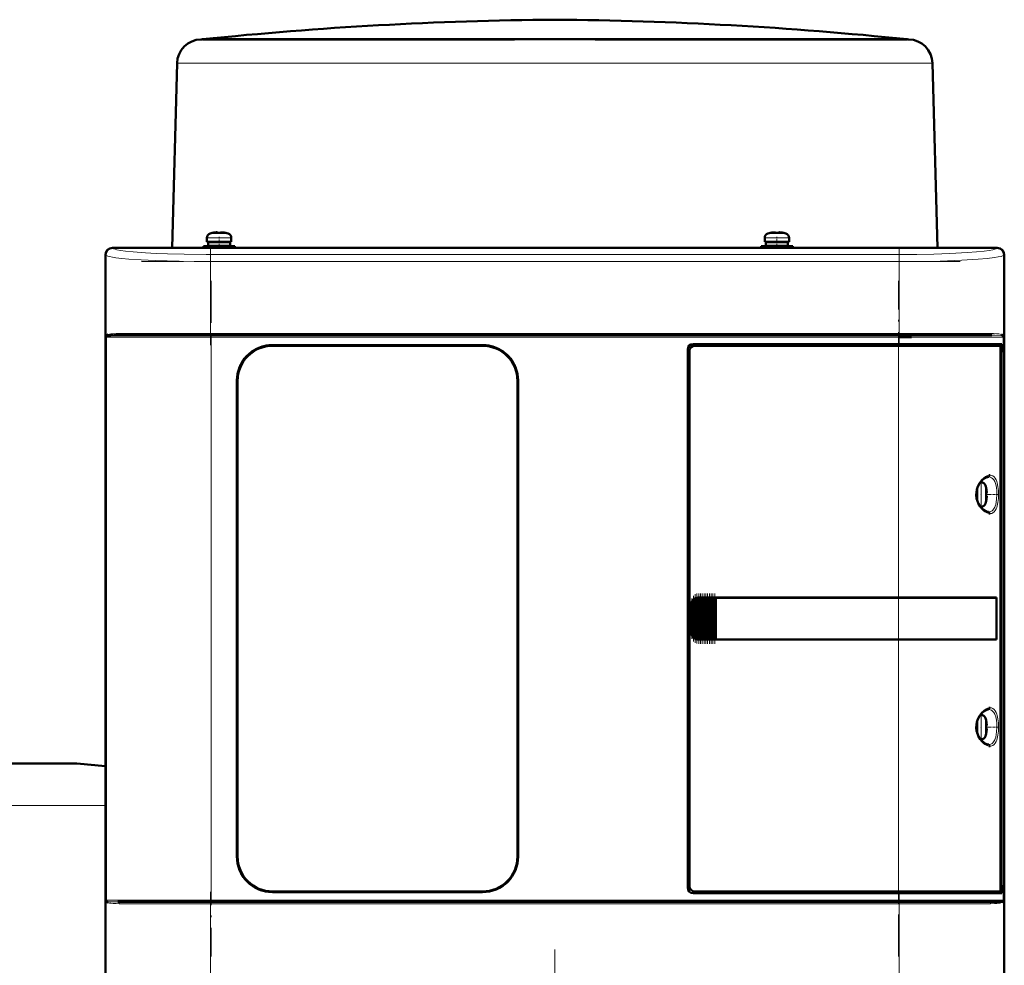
# Model space of a CAD drawing. Extents: x -1861 to 2179, y -1874 to 646.
# Tile 58 of 73: x -1 to 280, y 375 to 646. Entities that reach past the tile are written whole.
import ezdxf

# ---------------------------------------------------------------- set-up
doc = ezdxf.new("R2010")
doc.units = 0
doc.linetypes.add('DASHDOT', pattern=[18.5, 12, -3, 0.5, -3])

msp = doc.modelspace()

# ---------------------------------------------------------------- linework, layer by layer
at = {"color": 7, "lineweight": 50}
for p, q in [((50.56, 640.15), (50.35, 640.14)), ((50.81, 640.17), (50.56, 640.15)), ((50.81, 640.17), (151.56, 640.17)), ((50.81, 640.14), (69.2, 640.14)), ((69.2, 640.14), (76.84, 640.14)), ((76.84, 640.14), (140, 640.14)), ((151.56, 640.17), (199.86, 640.17)), ((163.11, 640.14), (233.92, 640.14)), ((199.86, 640.17), (252.3, 640.17)), ((233.92, 640.14), (239.18, 640.14)), ((239.18, 640.14), (252.31, 640.14)), ((252.3, 640.17), (252.55, 640.15)), ((252.55, 640.15), (252.76, 640.14)), ((43.56, 633.33), (42.18, 580.55)), ((259.55, 633.33), (260.93, 580.55)), ((52.07, 582.28), (52.07, 583.41)), ((53.65, 584.8), (53.64, 584.82)), ((54.63, 584.96), (54.8, 584.98)), ((55.07, 584.96), (55.07, 584.8)), ((56.07, 584.96), (56.07, 584.8)), ((57.5, 584.82), (57.49, 584.8)), ((59.07, 583.41), (59.07, 582.28)), ((211.57, 583.41), (211.57, 582.28)), ((213.14, 584.82), (213.15, 584.8)), ((214.57, 584.96), (214.57, 584.8)), ((215.57, 584.96), (215.57, 584.8)), ((216.99, 584.8), (217, 584.82)), ((218.57, 582.28), (218.57, 583.41)), ((25.07, 580.55), (30.86, 580.55)), ((278.04, 580.52), (25.09, 580.52)), ((30.86, 580.55), (30.87, 580.52)), ((30.86, 580.54), (35.27, 580.54)), ((35.26, 580.52), (35.27, 580.55)), ((35.27, 580.55), (154.86, 580.55)), ((55.57, 580.98), (51.07, 580.98)), ((51.07, 580.55), (51.07, 580.98)), ((52.07, 582.28), (55.57, 582.28)), ((55.57, 582.18), (52.42, 582.18)), ((52.42, 582.18), (52.42, 581.08)), ((55.57, 581.08), (52.42, 581.08)), ((53.57, 582.18), (53.57, 582.28)), ((53.57, 580.98), (53.57, 581.08)), ((59.07, 582.28), (55.57, 582.28)), ((55.57, 582.18), (58.72, 582.18)), ((55.57, 581.08), (58.72, 581.08)), ((55.57, 580.98), (60.07, 580.98)), ((57.57, 582.18), (57.57, 582.28)), ((57.57, 580.98), (57.57, 581.08)), ((58.72, 582.18), (58.72, 581.08)), ((60.07, 580.98), (60.07, 580.55)), ((154.86, 580.55), (154.87, 580.52)), ((154.86, 580.54), (159.27, 580.54)), ((159.26, 580.52), (159.27, 580.55)), ((159.27, 580.55), (267.86, 580.55)), ((210.57, 580.98), (215.07, 580.98)), ((210.57, 580.98), (210.57, 580.55)), ((211.57, 582.28), (215.07, 582.28)), ((211.92, 582.18), (215.07, 582.18)), ((211.92, 581.08), (211.92, 582.18)), ((215.07, 581.08), (211.92, 581.08)), ((213.07, 582.28), (213.07, 582.18)), ((213.07, 581.08), (213.07, 580.98)), ((215.07, 582.28), (218.57, 582.28)), ((218.22, 582.18), (215.07, 582.18)), ((218.22, 581.08), (215.07, 581.08)), ((219.57, 580.98), (215.07, 580.98)), ((217.07, 582.28), (217.07, 582.18)), ((217.07, 581.08), (217.07, 580.98)), ((218.22, 581.08), (218.22, 582.18)), ((219.57, 580.55), (219.57, 580.98)), ((267.86, 580.55), (267.87, 580.52)), ((267.86, 580.54), (272.27, 580.54)), ((272.26, 580.52), (272.27, 580.55)), ((272.27, 580.55), (278.07, 580.55)), ((23.07, 570.75), (23.07, 578.55)), ((23.09, 578.53), (23.09, 370.57)), ((280.04, 370.57), (280.04, 578.53)), ((280.07, 578.55), (280.07, 570.75)), ((23.07, 566.35), (23.07, 570.75)), ((23.09, 570.75), (23.07, 570.75)), ((280.07, 570.75), (280.04, 570.75)), ((280.06, 570.75), (280.06, 566.35)), ((23.07, 478.75), (23.07, 566.35)), ((23.07, 566.35), (23.09, 566.35)), ((280.04, 566.35), (280.07, 566.35)), ((280.07, 566.35), (280.07, 478.75)), ((53.28, 555.55), (26.61, 555.55)), ((249.85, 555.55), (53.28, 555.55)), ((269.95, 555.55), (249.85, 555.55)), ((250.03, 555.05), (253.57, 555.05)), ((276.53, 555.55), (269.95, 555.55)), ((279.62, 555.55), (279.68, 555.53)), ((279.73, 555.27), (279.68, 555.3)), ((279.73, 555.26), (279.69, 555.29)), ((70.87, 552.75), (130.87, 552.75)), ((130.87, 552.55), (70.87, 552.55)), ((191.07, 553.05), (249.85, 553.05)), ((249.85, 552.55), (191.56, 552.55)), ((279.34, 553.05), (249.85, 553.05)), ((249.85, 552.55), (278.78, 552.55)), ((279.04, 552.55), (278.79, 552.55)), ((279.04, 552.55), (278.86, 552.5)), ((279.04, 553.05), (279.04, 552.55)), ((279.34, 550.75), (279.34, 553.05)), ((189.57, 397.55), (189.57, 551.55)), ((190.07, 551.05), (190.07, 398.05)), ((279.02, 397.52), (279.02, 551.58)), ((279.02, 550.75), (279.34, 550.75)), ((279.02, 550.71), (279.14, 550.71)), ((279.34, 550.75), (279.14, 550.71)), ((279.14, 550.71), (279.14, 398.38)), ((60.67, 406.55), (60.67, 542.55)), ((60.87, 542.55), (60.87, 406.55)), ((140.87, 406.55), (140.87, 542.55)), ((141.07, 542.55), (141.07, 406.55)), ((273.25, 513.55), (273.46, 513.55)), ((272.23, 510.05), (272.23, 511.51)), ((272.23, 510.05), (272.23, 508.59)), ((272.33, 510.05), (272.33, 511.84)), ((272.33, 510.05), (272.33, 508.26)), ((274.86, 511.97), (274.88, 511.98)), ((275.01, 510.55), (274.86, 510.55)), ((275.01, 509.55), (274.86, 509.55)), ((274.88, 508.12), (274.86, 508.13)), ((273.46, 506.55), (273.25, 506.55)), ((23.07, 474.35), (23.07, 478.75)), ((23.09, 478.75), (23.07, 478.75)), ((190.94, 469.46), (190.94, 479.64)), ((191.08, 479.81), (191.23, 479.98)), ((191.45, 468.92), (191.45, 480.17)), ((191.59, 480.25), (191.74, 480.34)), ((191.96, 468.66), (191.96, 480.44)), ((192.1, 480.48), (192.25, 480.51)), ((192.47, 480.54), (192.61, 480.55)), ((192.47, 468.55), (192.47, 480.54)), ((192.64, 480.55), (192.57, 480.55)), ((192.64, 480.55), (192.61, 480.55)), ((192.64, 480.55), (192.76, 480.55)), ((192.98, 480.55), (192.76, 480.55)), ((192.98, 468.55), (192.98, 480.55)), ((193.12, 480.55), (192.98, 480.55)), ((193.12, 480.55), (193.19, 480.55)), ((193.19, 480.55), (193.27, 480.55)), ((193.49, 480.55), (193.27, 480.55)), ((193.49, 468.55), (193.49, 480.55)), ((193.63, 480.55), (193.49, 480.55)), ((193.63, 480.55), (193.7, 480.55)), ((193.7, 480.55), (193.78, 480.55)), ((194, 480.55), (193.78, 480.55)), ((194, 468.55), (194, 480.55)), ((194.14, 480.55), (194, 480.55)), ((194.14, 480.55), (194.21, 480.55)), ((194.21, 480.55), (194.29, 480.55)), ((194.51, 480.55), (194.29, 480.55)), ((194.51, 468.55), (194.51, 480.55)), ((194.65, 480.55), (194.51, 480.55)), ((194.65, 480.55), (194.72, 480.55)), ((194.72, 480.55), (194.8, 480.55)), ((195.02, 480.55), (194.8, 480.55)), ((195.02, 468.55), (195.02, 480.55)), ((195.16, 480.55), (195.02, 480.55)), ((195.16, 480.55), (195.23, 480.55)), ((195.23, 480.55), (195.31, 480.55)), ((195.53, 480.55), (195.31, 480.55)), ((195.53, 468.55), (195.53, 480.55)), ((195.67, 480.55), (195.53, 480.55)), ((195.67, 480.55), (195.74, 480.55)), ((195.74, 480.55), (195.82, 480.55)), ((196.04, 480.55), (195.82, 480.55)), ((196.04, 468.55), (196.04, 480.55)), ((196.18, 480.55), (196.04, 480.55)), ((196.18, 480.55), (196.25, 480.55)), ((196.25, 480.55), (196.33, 480.55)), ((196.55, 480.55), (196.33, 480.55)), ((196.55, 468.55), (196.55, 480.55)), ((196.69, 480.55), (196.55, 480.55)), ((196.69, 480.55), (196.76, 480.55)), ((196.76, 480.55), (196.84, 480.55)), ((197.06, 480.55), (196.84, 480.55)), ((197.06, 468.55), (197.06, 480.55)), ((197.19, 480.55), (197.06, 480.55)), ((197.19, 480.55), (197.27, 480.55)), ((197.27, 480.55), (197.35, 480.55)), ((197.52, 480.55), (197.35, 480.55)), ((197.52, 480.55), (197.52, 468.55)), ((197.57, 480.55), (197.52, 480.55)), ((197.57, 480.55), (249.85, 480.55)), ((197.59, 480.52), (197.57, 480.55)), ((197.59, 480.52), (249.85, 480.52)), ((197.59, 468.57), (197.59, 480.52)), ((197.59, 480.52), (249.85, 480.52)), ((277.83, 480.55), (249.85, 480.55)), ((251.61, 480.52), (249.9, 480.52)), ((252.53, 480.52), (251.94, 480.52)), ((252.6, 480.52), (252.53, 480.52)), ((255.59, 480.52), (255.51, 480.52)), ((261.37, 480.52), (255.59, 480.52)), ((277.83, 480.55), (277.53, 480.48)), ((277.79, 468.62), (277.79, 480.48)), ((277.83, 480.55), (277.83, 468.55)), ((280.07, 478.75), (280.04, 478.75)), ((280.06, 478.75), (280.06, 474.35)), ((190.57, 470.55), (190.57, 478.55)), ((23.07, 382.75), (23.07, 474.35)), ((23.07, 474.35), (23.09, 474.35)), ((280.04, 474.35), (280.07, 474.35)), ((280.07, 474.35), (280.07, 382.75)), ((191.23, 469.12), (191.08, 469.29)), ((191.74, 468.76), (191.59, 468.84)), ((192.25, 468.59), (192.1, 468.62)), ((192.61, 468.55), (192.47, 468.55)), ((192.64, 468.55), (192.57, 468.55)), ((192.61, 468.55), (192.64, 468.55)), ((192.64, 468.55), (192.76, 468.55)), ((192.98, 468.55), (192.76, 468.55)), ((193.12, 468.55), (192.98, 468.55)), ((193.12, 468.55), (193.19, 468.55)), ((193.19, 468.55), (193.27, 468.55)), ((193.49, 468.55), (193.27, 468.55)), ((193.63, 468.55), (193.49, 468.55)), ((193.63, 468.55), (193.7, 468.55)), ((193.7, 468.55), (193.78, 468.55)), ((194, 468.55), (193.78, 468.55)), ((194.14, 468.55), (194, 468.55)), ((194.14, 468.55), (194.21, 468.55)), ((194.21, 468.55), (194.29, 468.55)), ((194.51, 468.55), (194.29, 468.55)), ((194.65, 468.55), (194.51, 468.55)), ((194.65, 468.55), (194.72, 468.55)), ((194.72, 468.55), (194.8, 468.55)), ((195.02, 468.55), (194.8, 468.55)), ((195.16, 468.55), (195.02, 468.55)), ((195.16, 468.55), (195.23, 468.55)), ((195.23, 468.55), (195.31, 468.55)), ((195.53, 468.55), (195.31, 468.55)), ((195.67, 468.55), (195.53, 468.55)), ((195.67, 468.55), (195.74, 468.55)), ((195.74, 468.55), (195.82, 468.55)), ((196.04, 468.55), (195.82, 468.55)), ((196.18, 468.55), (196.04, 468.55)), ((196.18, 468.55), (196.25, 468.55)), ((196.25, 468.55), (196.33, 468.55)), ((196.55, 468.55), (196.33, 468.55)), ((196.69, 468.55), (196.55, 468.55)), ((196.69, 468.55), (196.76, 468.55)), ((196.76, 468.55), (196.84, 468.55)), ((197.06, 468.55), (196.84, 468.55)), ((197.19, 468.55), (197.06, 468.55)), ((197.19, 468.55), (197.27, 468.55)), ((197.27, 468.55), (197.35, 468.55)), ((197.52, 468.55), (197.35, 468.55)), ((197.52, 468.55), (197.57, 468.55)), ((197.57, 468.55), (197.59, 468.57)), ((249.85, 468.55), (197.57, 468.55)), ((197.59, 468.57), (249.85, 468.57)), ((277.83, 468.55), (249.85, 468.55)), ((252.36, 468.57), (252.53, 468.57)), ((255.29, 468.57), (255.59, 468.57)), ((255.59, 468.57), (256.32, 468.57)), ((258.48, 468.57), (261.37, 468.58)), ((261.37, 468.58), (261.69, 468.58)), ((277.83, 468.55), (277.53, 468.61)), ((272.23, 443.55), (272.23, 445.01)), ((272.33, 445.34), (272.33, 443.55)), ((273.25, 447.05), (273.46, 447.05)), ((274.86, 445.47), (274.88, 445.48)), ((272.23, 443.55), (272.23, 442.09)), ((272.33, 441.76), (272.33, 443.55)), ((275.01, 444.05), (274.86, 444.05)), ((275.01, 443.05), (274.86, 443.05)), ((273.46, 440.05), (273.25, 440.05)), ((274.88, 441.62), (274.86, 441.63)), ((-8.43, 433.1), (14.57, 433.1)), ((14.57, 433.1), (-4.43, 433.1)), ((279.02, 398.38), (279.14, 398.38)), ((279.34, 398.35), (279.02, 398.35)), ((279.14, 398.38), (279.34, 398.35)), ((279.34, 396.05), (279.34, 398.35)), ((70.87, 396.55), (130.87, 396.55)), ((130.87, 396.35), (70.87, 396.35)), ((249.85, 396.05), (191.07, 396.05)), ((191.56, 396.55), (249.85, 396.55)), ((278.78, 396.55), (249.85, 396.55)), ((249.85, 396.05), (279.34, 396.05)), ((278.79, 396.55), (279.04, 396.55)), ((278.86, 396.59), (279.04, 396.55)), ((279.04, 396.55), (279.04, 396.05)), ((23.48, 393.57), (23.45, 393.61)), ((23.51, 393.55), (23.48, 393.57)), ((26.6, 393.55), (33.18, 393.55)), ((43.7, 393.55), (32.33, 393.55)), ((33.18, 393.55), (53.28, 393.55)), ((53.28, 393.55), (249.85, 393.55)), ((249.85, 393.55), (276.52, 393.55)), ((279.65, 393.58), (279.62, 393.55)), ((279.68, 393.57), (279.62, 393.55)), ((279.62, 393.55), (279.62, 393.54)), ((279.66, 393.58), (279.65, 393.58)), ((279.68, 393.61), (279.66, 393.58)), ((279.68, 393.8), (279.73, 393.83)), ((279.69, 393.8), (279.73, 393.83)), ((23.07, 378.35), (23.07, 382.75)), ((23.09, 382.75), (23.07, 382.75)), ((280.07, 382.75), (280.04, 382.75)), ((280.06, 382.75), (280.06, 378.35)), ((23.07, 370.55), (23.07, 378.35)), ((23.07, 378.35), (23.09, 378.35)), ((280.04, 378.35), (280.07, 378.35)), ((280.07, 378.35), (280.07, 370.55))]:
    msp.add_line(p, q, dxfattribs=at)
at = {"color": 7, "lineweight": 18}
for p, q in [((50.81, 640.14), (50.35, 640.14)), ((161.39, 640.15), (50.56, 640.15)), ((199.98, 640.15), (161.39, 640.15)), ((163.11, 640.14), (161.43, 640.14)), ((252.55, 640.15), (199.98, 640.15)), ((252.76, 640.14), (252.31, 640.14)), ((43.81, 633.32), (64.25, 633.32)), ((64.25, 633.32), (139.7, 633.32)), ((163.41, 633.32), (238.87, 633.32)), ((238.87, 633.32), (259.3, 633.32)), ((55.54, 583.41), (52.07, 583.41)), ((53, 584.65), (55.55, 584.65)), ((55.54, 583.41), (55.57, 583.41)), ((55.55, 584.65), (55.57, 584.65)), ((55.57, 584.65), (58.14, 584.65)), ((55.57, 583.41), (59.07, 583.41)), ((215.07, 583.41), (211.57, 583.41)), ((215.07, 584.65), (212.5, 584.65)), ((215.09, 584.65), (215.07, 584.65)), ((215.1, 583.41), (215.07, 583.41)), ((217.64, 584.65), (215.09, 584.65)), ((218.57, 583.41), (215.1, 583.41)), ((25.09, 580.52), (25.17, 580.44)), ((277.96, 580.44), (278.04, 580.52)), ((23.18, 578.44), (23.09, 578.53)), ((23.18, 578.44), (23.18, 555.05)), ((250.03, 578.62), (53.1, 578.62)), ((53.1, 576.62), (53.1, 578.62)), ((250.03, 578.62), (250.03, 576.62)), ((280.04, 578.53), (279.95, 578.44)), ((279.95, 555.05), (279.95, 578.44)), ((53.1, 556.05), (53.1, 576.62)), ((250.03, 576.62), (53.1, 576.62)), ((250.03, 576.62), (250.03, 556.05)), ((23.18, 555.05), (23.35, 555.05)), ((23.35, 394.05), (23.35, 555.05)), ((23.35, 555.05), (53.28, 555.05)), ((23.45, 555.3), (23.4, 555.27)), ((53.1, 556.05), (27.04, 556.05)), ((53.1, 556.05), (250.03, 556.05)), ((53.1, 556.05), (53.1, 555.55)), ((53.28, 555.55), (53.28, 555.05)), ((249.85, 555.05), (53.28, 555.05)), ((53.28, 555.05), (53.28, 394.05)), ((249.85, 555.55), (249.85, 555.05)), ((249.85, 553.05), (249.85, 555.05)), ((249.85, 555.05), (270.29, 555.05)), ((270.47, 556.05), (250.03, 556.05)), ((250.03, 555.55), (250.03, 556.05)), ((270.29, 555.05), (279.78, 555.05)), ((276.09, 556.05), (270.47, 556.05)), ((279.95, 555.05), (279.78, 555.05)), ((279.78, 394.05), (279.78, 555.05)), ((135.07, 551.83), (135.07, 551.84)), ((249.85, 552.55), (249.85, 553.05)), ((249.85, 480.55), (249.85, 552.55)), ((273.46, 513.55), (273.46, 510.08)), ((274.71, 512.62), (274.71, 510.07)), ((273.46, 510.08), (273.46, 510.05)), ((273.46, 506.55), (273.46, 510.05)), ((274.71, 510.07), (274.71, 510.05)), ((274.71, 510.05), (274.71, 507.48)), ((190.79, 469.75), (190.79, 479.34)), ((191.08, 479.81), (191.08, 469.29)), ((191.23, 469.12), (191.23, 479.98)), ((191.59, 468.84), (191.59, 480.25)), ((191.74, 480.34), (191.74, 468.76)), ((192.1, 468.62), (192.1, 480.48)), ((192.25, 480.51), (192.25, 468.59)), ((192.61, 480.55), (192.61, 468.55)), ((192.76, 468.55), (192.76, 480.55)), ((193.12, 480.55), (193.12, 468.55)), ((193.27, 480.55), (193.27, 468.55)), ((193.63, 480.55), (193.63, 468.55)), ((193.78, 480.55), (193.78, 468.55)), ((194.14, 480.55), (194.14, 468.55)), ((194.29, 480.55), (194.29, 468.55)), ((194.65, 480.55), (194.65, 468.55)), ((194.8, 468.55), (194.8, 480.55)), ((195.16, 480.55), (195.16, 468.55)), ((195.31, 480.55), (195.31, 468.55)), ((195.67, 480.55), (195.67, 468.55)), ((195.82, 480.55), (195.82, 468.55)), ((196.18, 480.55), (196.18, 468.55)), ((196.33, 468.55), (196.33, 480.55)), ((196.69, 480.55), (196.69, 468.55)), ((196.84, 480.55), (196.84, 468.55)), ((197.19, 468.55), (197.19, 480.55)), ((197.35, 480.55), (197.35, 468.55)), ((249.85, 480.52), (249.85, 480.55)), ((249.85, 480.52), (249.85, 468.57)), ((190.57, 478.55), (190.62, 478.55)), ((190.62, 478.55), (190.62, 470.55)), ((190.62, 470.55), (190.57, 470.55)), ((249.85, 468.55), (249.85, 468.57)), ((249.85, 396.55), (249.85, 468.55)), ((273.46, 447.05), (273.46, 443.58)), ((274.71, 446.12), (274.71, 443.57)), ((273.46, 443.58), (273.46, 443.55)), ((273.46, 440.05), (273.46, 443.55)), ((274.71, 443.57), (274.71, 443.55)), ((274.71, 443.55), (274.71, 440.98)), ((14.93, 433.08), (-8.43, 433.08)), ((23.07, 421.14), (-8.43, 421.14)), ((249.85, 396.05), (249.85, 396.55)), ((249.85, 394.05), (249.85, 396.05)), ((23.18, 394.05), (23.18, 370.65)), ((23.18, 394.05), (23.35, 394.05)), ((32.84, 394.05), (23.35, 394.05)), ((23.39, 393.86), (23.4, 393.83)), ((27.04, 393.05), (32.67, 393.05)), ((32.67, 393.05), (53.1, 393.05)), ((53.28, 394.05), (32.84, 394.05)), ((53.1, 393.05), (53.1, 393.55)), ((53.1, 372.48), (53.1, 393.05)), ((250.03, 393.05), (53.1, 393.05)), ((53.28, 394.05), (249.85, 394.05)), ((53.28, 393.55), (53.28, 394.05)), ((279.78, 394.05), (249.85, 394.05)), ((249.85, 394.05), (249.85, 393.55)), ((250.03, 393.05), (250.03, 393.55)), ((250.03, 393.05), (276.09, 393.05)), ((250.03, 393.05), (250.03, 372.48)), ((279.78, 394.05), (279.95, 394.05)), ((279.95, 370.65), (279.95, 394.05))]:
    msp.add_line(p, q, dxfattribs=at)
at = {"color": 7, "linetype": 'DASHDOT', "lineweight": 18, "ltscale": 0.000839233}
msp.add_line((151.56, 640.17), (151.56, 640.14), dxfattribs=at)
at = {"color": 7, "linetype": 'DASHDOT', "lineweight": 18, "ltscale": 0.000942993}
msp.add_line((54.57, 584.95), (54.57, 584.99), dxfattribs=at)
at = {"color": 7, "linetype": 'DASHDOT', "lineweight": 18, "ltscale": 0.085722}
msp.add_line((55.57, 580.26), (55.57, 583.69), dxfattribs=at)
at = {"color": 7, "linetype": 'DASHDOT', "lineweight": 18, "ltscale": 0.000744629}
msp.add_line((56.57, 584.95), (56.57, 584.98), dxfattribs=at)
at = {"color": 7, "linetype": 'DASHDOT', "lineweight": 18, "ltscale": 0.000761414}
msp.add_line((214.07, 584.98), (214.07, 584.95), dxfattribs=at)
at = {"color": 7, "linetype": 'DASHDOT', "lineweight": 18, "ltscale": 0.072885}
msp.add_line((215.07, 580.73), (215.07, 583.65), dxfattribs=at)
at = {"color": 7, "linetype": 'DASHDOT', "lineweight": 18, "ltscale": 0.000958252}
msp.add_line((216.07, 584.99), (216.07, 584.95), dxfattribs=at)
at = {"color": 7, "linetype": 'DASHDOT', "lineweight": 18}
for p, q in [((53.1, 580.78), (53.1, 552.71)), ((250.03, 580.78), (250.03, 552.71)), ((33.41, 576.62), (269.72, 576.62)), ((53.28, 571.15), (53.28, 377.95)), ((249.85, 377.95), (249.85, 571.15)), ((269.72, 556.05), (33.41, 556.05)), ((269.51, 555.05), (33.62, 555.05)), ((53.1, 396.39), (53.1, 368.31)), ((250.03, 396.39), (250.03, 368.32)), ((33.41, 393.05), (269.72, 393.05)), ((33.62, 394.05), (269.51, 394.05)), ((151.56, 379.95), (151.56, 243.15))]:
    msp.add_line(p, q, dxfattribs=at)
at = {"color": 7, "linetype": 'DASHDOT', "lineweight": 18, "ltscale": 0.000366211}
msp.add_line((135.07, 551.83), (135.07, 551.84), dxfattribs=at)
at = {"color": 7, "linetype": 'DASHDOT', "lineweight": 18, "ltscale": 0.008936}
for p, q in [((272.01, 510.05), (272.36, 510.05)), ((272.01, 443.55), (272.36, 443.55))]:
    msp.add_line(p, q, dxfattribs=at)
at = {"color": 7, "linetype": 'DASHDOT', "lineweight": 18, "ltscale": 0.006442}
for p, q in [((273.49, 510.05), (273.23, 510.05)), ((273.49, 443.55), (273.23, 443.55))]:
    msp.add_line(p, q, dxfattribs=at)
at = {"color": 7, "linetype": 'DASHDOT', "lineweight": 18, "ltscale": 0.000941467}
for p, q in [((275.01, 511.05), (275.05, 511.05)), ((275.01, 444.55), (275.05, 444.55))]:
    msp.add_line(p, q, dxfattribs=at)
at = {"color": 7, "linetype": 'DASHDOT', "lineweight": 18, "ltscale": 0.072147}
for p, q in [((275.3, 510.05), (278.19, 510.05)), ((275.3, 443.55), (278.19, 443.55))]:
    msp.add_line(p, q, dxfattribs=at)
at = {"color": 7, "linetype": 'DASHDOT', "lineweight": 18, "ltscale": 0.000793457}
for p, q in [((275.01, 509.05), (275.04, 509.05)), ((275.01, 442.55), (275.04, 442.55))]:
    msp.add_line(p, q, dxfattribs=at)
at = {"color": 7, "linetype": 'DASHDOT', "lineweight": 18, "ltscale": 0.347389}
msp.add_line((191.67, 467.6), (191.67, 481.5), dxfattribs=at)
at = {"color": 7, "linetype": 'DASHDOT', "lineweight": 18, "ltscale": 0.357764}
msp.add_line((192.18, 467.39), (192.18, 481.7), dxfattribs=at)
at = {"color": 7, "linetype": 'DASHDOT', "lineweight": 18, "ltscale": 0.359999}
for p, q in [((192.69, 467.35), (192.69, 481.75)), ((193.2, 467.35), (193.2, 481.75)), ((193.71, 467.35), (193.71, 481.75)), ((194.22, 467.35), (194.22, 481.75)), ((194.73, 467.35), (194.73, 481.75)), ((195.24, 467.35), (195.24, 481.75)), ((195.75, 467.35), (195.75, 481.75)), ((196.26, 467.35), (196.26, 481.75)), ((196.77, 467.35), (196.77, 481.75)), ((197.27, 467.35), (197.27, 481.75))]:
    msp.add_line(p, q, dxfattribs=at)
at = {"color": 7, "linetype": 'DASHDOT', "lineweight": 18, "ltscale": 0.287631}
msp.add_line((190.72, 468.8), (190.72, 480.3), dxfattribs=at)
at = {"color": 7, "linetype": 'DASHDOT', "lineweight": 18, "ltscale": 0.325664}
msp.add_line((191.16, 468.03), (191.16, 481.06), dxfattribs=at)
at = {"color": 7, "lineweight": 18}
for points in [[(163.41, 633.32), (151.56, 633.33), (139.7, 633.32)], [(25.17, 580.44), (25.46, 580.26), (25.82, 580.13), (26.32, 580), (27.4, 579.8), (28.85, 579.59), (30.98, 579.37), (34.51, 579.11), (37.55, 578.95), (40.87, 578.81), (45.63, 578.69), (51.86, 578.62), (53.1, 578.62)], [(250.03, 578.62), (255.03, 578.65), (259.92, 578.74), (264.49, 578.9), (269.55, 579.17), (272.15, 579.37), (274.28, 579.59), (275.74, 579.8), (276.82, 580), (277.32, 580.13), (277.67, 580.26), (277.96, 580.44)], [(53.1, 576.62), (48.61, 576.64), (44.19, 576.71), (37.32, 576.91), (33.32, 577.11), (29.77, 577.35), (27.76, 577.53), (26.05, 577.73), (25.06, 577.88), (24.26, 578.04), (23.76, 578.17), (23.4, 578.31), (23.18, 578.44)], [(279.95, 578.44), (279.78, 578.33), (279.52, 578.22), (279.15, 578.11), (278.34, 577.93), (277.29, 577.76), (275.18, 577.51), (272.61, 577.29), (267.95, 577.01), (261.68, 576.77), (257.48, 576.68), (250.03, 576.62)], [(24.62, 555.93), (25.31, 556), (26.12, 556.04), (27.04, 556.05)], [(276.09, 556.05), (277.01, 556.04), (277.82, 556), (278.52, 555.93)], [(279.68, 555.3), (279.47, 555.38), (279.29, 555.42), (278.86, 555.48), (277.45, 555.54), (276.53, 555.55)], [(273.52, 514.19), (274.07, 514.72), (274.7, 515.16), (275.27, 515.42), (275.62, 515.52)], [(275.98, 515.55), (276.39, 515.5), (276.78, 515.34), (277.14, 515.07), (277.46, 514.69), (277.74, 514.18)], [(273.52, 505.91), (273.07, 506.47), (272.7, 507.06), (272.49, 507.47), (272.16, 508.31), (271.97, 509.18), (271.9, 510.05), (271.97, 510.93), (272.1, 511.58), (272.31, 512.22), (272.71, 513.05), (272.95, 513.45), (273.52, 514.19)], [(275.54, 515.05), (275.98, 514.99), (276.38, 514.83), (276.73, 514.57), (277.05, 514.19), (277.33, 513.7)], [(277.33, 513.7), (277.61, 512.92), (277.8, 512.02), (277.91, 511.09), (277.95, 510.05)], [(277.74, 514.18), (277.9, 513.77), (278.04, 513.33), (278.25, 512.35), (278.38, 511.22), (278.42, 510.05)], [(277.95, 510.05), (277.88, 508.72), (277.77, 507.88), (277.61, 507.2), (277.44, 506.68), (277.33, 506.4)], [(278.42, 510.05), (278.38, 508.87), (278.25, 507.74), (278.04, 506.77), (277.91, 506.32), (277.74, 505.92)], [(275.62, 504.58), (275.03, 504.77), (274.48, 505.07), (274.07, 505.38), (273.52, 505.91)], [(277.33, 506.4), (277.16, 506.08), (276.98, 505.8), (276.77, 505.57), (276.55, 505.38), (276.17, 505.17), (275.76, 505.06), (275.54, 505.05)], [(277.74, 505.92), (277.47, 505.42), (277.14, 505.03), (276.77, 504.75), (276.48, 504.63), (276.18, 504.56), (275.98, 504.55)], [(273.52, 439.41), (273.07, 439.97), (272.7, 440.56), (272.49, 440.97), (272.16, 441.81), (271.97, 442.68), (271.9, 443.55), (271.97, 444.43), (272.1, 445.08), (272.31, 445.72), (272.71, 446.55), (272.95, 446.95), (273.52, 447.69)], [(273.52, 447.69), (274.07, 448.22), (274.7, 448.66), (275.27, 448.92), (275.62, 449.02)], [(275.54, 448.55), (275.98, 448.49), (276.38, 448.33), (276.73, 448.07), (277.05, 447.69), (277.33, 447.2)], [(275.98, 449.05), (276.39, 449), (276.78, 448.84), (277.14, 448.57), (277.46, 448.19), (277.74, 447.68)], [(277.74, 447.68), (277.9, 447.27), (278.04, 446.83), (278.25, 445.85), (278.38, 444.72), (278.42, 443.55)], [(277.33, 447.2), (277.61, 446.42), (277.8, 445.52), (277.91, 444.59), (277.95, 443.55)], [(277.95, 443.55), (277.88, 442.22), (277.77, 441.38), (277.61, 440.7), (277.44, 440.18), (277.33, 439.9)], [(278.42, 443.55), (278.38, 442.37), (278.25, 441.24), (278.04, 440.27), (277.91, 439.82), (277.74, 439.42)], [(275.62, 438.08), (275.03, 438.27), (274.48, 438.57), (274.07, 438.88), (273.52, 439.41)], [(277.33, 439.9), (277.16, 439.58), (276.98, 439.3), (276.77, 439.07), (276.55, 438.88), (276.17, 438.67), (275.76, 438.56), (275.54, 438.55)], [(277.74, 439.42), (277.47, 438.92), (277.14, 438.53), (276.77, 438.25), (276.48, 438.13), (276.18, 438.06), (275.98, 438.05)], [(23.45, 393.8), (23.66, 393.71), (23.84, 393.67), (24.28, 393.62), (25.69, 393.56), (26.6, 393.55)], [(27.04, 393.05), (26.12, 393.06), (25.31, 393.1), (24.61, 393.17)], [(278.51, 393.17), (277.94, 393.11), (277.24, 393.07), (276.09, 393.05)]]:
    msp.add_lwpolyline(points, dxfattribs=at)
at = {"color": 7, "lineweight": 50}
for points in [[(54.57, 584.96), (54.9, 584.98), (55.02, 584.98), (55.05, 584.97), (55.06, 584.96), (55.07, 584.96), (55.07, 584.96), (55.07, 584.96)], [(55.02, 584.98), (55.06, 584.97), (55.07, 584.96), (55.07, 584.96), (55.07, 584.96), (55.07, 584.96)], [(56.57, 584.96), (56.38, 584.97), (56.14, 584.98), (56.09, 584.97), (56.08, 584.96), (56.07, 584.96), (56.07, 584.96), (56.07, 584.96)], [(214.07, 584.96), (214.26, 584.97), (214.5, 584.98), (214.55, 584.97), (214.56, 584.96), (214.57, 584.96), (214.57, 584.96), (214.57, 584.96)], [(214.52, 584.97), (214.55, 584.97), (214.56, 584.96), (214.57, 584.96), (214.57, 584.96)], [(216.07, 584.96), (215.74, 584.98), (215.62, 584.98), (215.59, 584.97), (215.58, 584.96), (215.57, 584.96), (215.57, 584.96), (215.57, 584.96)], [(26.61, 555.55), (25.54, 555.54), (24.66, 555.51), (23.99, 555.44), (23.59, 555.36), (23.45, 555.3)], [(60.67, 542.55), (60.74, 543.72), (60.94, 544.87), (61.28, 545.99), (61.73, 547.07), (62.04, 547.64), (62.37, 548.19), (62.88, 548.89), (63.44, 549.54), (64.05, 550.14), (64.98, 550.87), (65.98, 551.49), (67.04, 551.99), (68.15, 552.37), (69.05, 552.58), (69.95, 552.71), (70.87, 552.75)], [(141.07, 542.55), (141, 543.72), (140.79, 544.87), (140.45, 545.99), (140, 547.07), (139.69, 547.64), (139.36, 548.19), (138.85, 548.89), (138.29, 549.54), (137.68, 550.14), (136.75, 550.87), (135.75, 551.49), (134.69, 551.99), (133.58, 552.37), (132.68, 552.58), (131.78, 552.71), (130.87, 552.75)], [(279.02, 551.58), (279, 552.02), (278.93, 552.37), (278.87, 552.49), (278.84, 552.52), (278.79, 552.55), (278.78, 552.55)], [(275.62, 515.52), (275.87, 515.55), (275.98, 515.55)], [(273.18, 506.63), (272.73, 507.35), (272.36, 508.17), (272.15, 508.93), (272.04, 509.85), (272.07, 510.65), (272.23, 511.48), (272.53, 512.33), (272.99, 513.18), (273.18, 513.46)], [(273.18, 513.46), (273.74, 514.11), (274.3, 514.58), (274.85, 514.89), (275.29, 515.03), (275.54, 515.05)], [(275.01, 511.05), (275.04, 510.72), (275.03, 510.6), (275.03, 510.56), (275.02, 510.55), (275.02, 510.55), (275.02, 510.55), (275.01, 510.55)], [(275.04, 510.76), (275.03, 510.58), (275.03, 510.56), (275.02, 510.55), (275.02, 510.55), (275.02, 510.55), (275.01, 510.55)], [(275.04, 509.33), (275.04, 509.48), (275.03, 509.53), (275.02, 509.54), (275.02, 509.55), (275.02, 509.55), (275.01, 509.55)], [(275.01, 509.05), (275.03, 509.24), (275.04, 509.48), (275.03, 509.53), (275.02, 509.54), (275.02, 509.55), (275.02, 509.55), (275.01, 509.55)], [(275.54, 505.05), (275.11, 505.12), (274.63, 505.32), (274.07, 505.69), (273.52, 506.22), (273.18, 506.63)], [(275.98, 504.55), (275.66, 504.57), (275.62, 504.58)], [(277.79, 480.48), (273.2, 480.51), (249.85, 480.52)], [(249.85, 468.57), (272.28, 468.59), (277.79, 468.62)], [(273.18, 446.96), (273.74, 447.61), (274.3, 448.08), (274.85, 448.39), (275.29, 448.53), (275.54, 448.55)], [(275.62, 449.02), (275.87, 449.05), (275.98, 449.05)], [(273.18, 440.13), (272.73, 440.85), (272.36, 441.67), (272.15, 442.43), (272.04, 443.35), (272.07, 444.15), (272.23, 444.98), (272.53, 445.83), (272.99, 446.68), (273.18, 446.96)], [(275.01, 444.55), (275.04, 444.22), (275.03, 444.1), (275.03, 444.06), (275.02, 444.05), (275.02, 444.05), (275.02, 444.05), (275.01, 444.05)], [(275.04, 444.26), (275.03, 444.08), (275.03, 444.06), (275.02, 444.05), (275.02, 444.05), (275.02, 444.05), (275.01, 444.05)], [(275.04, 442.83), (275.04, 442.98), (275.03, 443.03), (275.02, 443.04), (275.02, 443.05), (275.02, 443.05), (275.01, 443.05)], [(275.01, 442.55), (275.03, 442.74), (275.04, 442.98), (275.03, 443.03), (275.02, 443.04), (275.02, 443.05), (275.02, 443.05), (275.01, 443.05)], [(275.54, 438.55), (275.11, 438.62), (274.63, 438.82), (274.07, 439.19), (273.52, 439.72), (273.18, 440.13)], [(275.98, 438.05), (275.66, 438.07), (275.62, 438.08)], [(70.87, 396.35), (69.7, 396.42), (68.54, 396.62), (67.42, 396.96), (66.35, 397.42), (65.78, 397.72), (65.23, 398.06), (64.53, 398.56), (63.87, 399.12), (63.27, 399.74), (62.54, 400.66), (61.92, 401.66), (61.42, 402.72), (61.04, 403.84), (60.83, 404.73), (60.71, 405.63), (60.67, 406.55)], [(141.07, 406.55), (141, 405.38), (140.79, 404.23), (140.45, 403.11), (140, 402.03), (139.69, 401.46), (139.36, 400.91), (138.85, 400.21), (138.29, 399.56), (137.68, 398.96), (136.75, 398.23), (135.75, 397.61), (134.69, 397.1), (133.58, 396.72), (132.68, 396.52), (131.78, 396.39), (130.87, 396.35)], [(278.78, 396.55), (278.82, 396.56), (278.85, 396.59), (278.91, 396.67), (278.99, 396.98), (279.02, 397.52)], [(276.52, 393.55), (277.59, 393.56), (278.47, 393.59), (279.14, 393.65), (279.54, 393.74), (279.68, 393.8)]]:
    msp.add_lwpolyline(points, dxfattribs=at)
for centre, radius, start, end in [((159.73, -410.08), 1055.88, 90.44367, 95.92084), ((143.38, -410.08), 1055.88, 84.07916, 89.55633), ((50.56, 633.15), 7, 91.6966, 178.5003), ((252.55, 633.15), 7, 1.4997, 88.3034), ((53.37, 583.41), 1.3, 106.6015, 180), ((55.57, 576.03), 9, 102.3778, 106.6015), ((55.57, 576.03), 8.99, 96.3893, 102.3497), ((55.57, 576.03), 8.99, 96.3893, 102.3497), ((55.57, 574.91), 9.9, 87.106, 92.8938), ((55.57, 574.92), 9.9, 87.1058, 92.8956), ((56.13, 581.18), 3.8, 83.4188, 87.715), ((55.57, 576.02), 8.99, 77.6508, 83.6103), ((55.57, 576.03), 8.99, 77.6503, 83.6107), ((55.57, 576.03), 9, 73.3984, 77.6222), ((57.77, 583.41), 1.3, 0, 73.3984), ((212.87, 583.41), 1.3, 106.6015, 180), ((215.07, 576.03), 9, 102.3778, 106.6015), ((215.07, 576.03), 8.99, 96.3893, 102.3497), ((215.07, 576.02), 8.99, 96.3897, 102.3492), ((214.51, 581.18), 3.8, 92.2845, 96.5812), ((215.07, 574.92), 9.9, 87.1058, 92.8956), ((215.07, 574.91), 9.9, 87.106, 92.8938), ((215.61, 580.94), 4.04, 83.5189, 86.8257), ((215.07, 576.03), 8.99, 77.6503, 83.6107), ((215.07, 576.03), 8.99, 77.6503, 83.6107), ((215.07, 576.03), 9, 73.3984, 77.6222), ((217.27, 583.41), 1.3, 0, 73.3984), ((25.07, 578.55), 2, 90.0019, 179.9981), ((23.02, 555.54), 0.492, 330.2782, 0.6469), ((24.22, 554.69), 1.12, 108.2603, 129.6068), ((278.9, 554.67), 1.14, 50.524, 71.3952), ((279.5, 555.37), 0.22, 34.3264, 55.7856), ((280.11, 555.54), 0.49, 178.9383, 209.4129), ((280.11, 555.54), 0.491, 178.4725, 210.1378), ((280.17, 555.48), 0.489, 174.524, 206.2763), ((280.17, 555.48), 0.485, 178.4725, 205.4495), ((70.87, 542.55), 10.2, 89.9997, 180.0003), ((70.87, 542.55), 10, 90, 180), ((130.87, 542.55), 10.2, 359.9997, 90.0003), ((130.87, 542.55), 10, 0, 90), ((191.07, 551.55), 1.5, 90, 180), ((273.46, 512.25), 1.3, 16.6015, 90), ((266.08, 510.05), 9, 12.3778, 16.6016), ((266.08, 510.05), 8.99, 6.3893, 12.3497), ((266.08, 510.05), 8.99, 6.3893, 12.3497), ((264.97, 510.05), 9.9, 357.106, 2.8938), ((264.98, 510.05), 9.9, 357.1058, 2.8956), ((273.46, 507.85), 1.3, 270, 343.3985), ((266.08, 510.05), 9, 343.3984, 347.6222), ((266.08, 510.05), 8.99, 347.6508, 353.6103), ((266.08, 510.05), 8.99, 347.6503, 353.6107), ((192.73, 478.5), 2.11, 167.8164, 178.6977), ((193.01, 478.44), 2.4, 157.7787, 167.7127), ((192.7, 478.58), 2.06, 148.9704, 158.2673), ((192.57, 478.42), 2.04, 136.9534, 143.1617), ((192.61, 478.68), 1.89, 127.9225, 136.7729), ((192.69, 478.18), 2.35, 118.0492, 122.0459), ((192.58, 478.78), 1.77, 110.7187, 118.3943), ((192.7, 478), 2.55, 103.6061, 106.9099), ((192.61, 478.84), 1.71, 94.6829, 101.9834), ((258.95, -7129.96), 7610.48, 89.911285, 89.981827), ((192.7, 470.59), 2.09, 181.2162, 192.2147), ((193.09, 470.69), 2.48, 192.5876, 202.176), ((192.7, 470.52), 2.06, 201.7327, 211.0296), ((192.57, 470.68), 2.04, 216.8383, 223.0466), ((192.61, 470.42), 1.89, 223.2271, 232.0775), ((192.69, 470.91), 2.35, 237.9541, 241.9508), ((192.58, 470.32), 1.77, 241.6057, 249.2813), ((192.7, 471.1), 2.55, 253.0901, 256.3939), ((192.61, 470.26), 1.71, 258.0166, 265.3171), ((273.46, 445.75), 1.3, 16.6015, 90), ((266.08, 443.55), 9, 12.3778, 16.6016), ((266.08, 443.55), 8.99, 6.3893, 12.3497), ((266.08, 443.55), 8.99, 6.3893, 12.3497), ((264.97, 443.55), 9.9, 357.106, 2.8938), ((264.98, 443.55), 9.9, 357.1058, 2.8956), ((266.08, 443.55), 8.99, 347.6508, 353.6103), ((266.08, 443.55), 8.99, 347.6503, 353.6107), ((273.46, 441.35), 1.3, 270, 343.3985), ((266.08, 443.55), 9, 343.3984, 347.6222), ((14.57, 428.1), 5, 85.8128, 90), ((-8.32, 115.3), 318.64, 84.3467, 85.815), ((70.87, 406.55), 10.2, 179.9997, 270.0003), ((70.87, 406.55), 10, 180, 270), ((130.87, 406.55), 10, 270, 360), ((130.87, 406.55), 10.2, 269.9997, 0.0003), ((191.07, 397.55), 1.5, 180, 270), ((22.96, 393.61), 0.488, 357.928, 30.3047), ((23.84, 394.26), 0.607, 220.9525, 229.0552), ((22.96, 393.61), 0.486, 358.9892, 25.8179), ((23.53, 393.97), 0.197, 228.0416, 243.1921), ((23.02, 393.55), 0.494, 358.0841, 30.2339), ((23.02, 393.56), 0.491, 359.1792, 29.5717), ((23.91, 393.99), 0.601, 220.5195, 228.8199), ((24.24, 394.44), 1.15, 230.5708, 251.3512), ((279.01, 394.26), 0.937, 296.5194, 310.7967), ((280.11, 393.55), 0.494, 149.585, 181.0835), ((280.11, 393.55), 0.491, 150.312, 180.6913), ((280.17, 393.62), 0.485, 154.5515, 181.5258), ((280.17, 393.61), 0.49, 153.5328, 185.1478)]:
    msp.add_arc(centre, radius, start, end, dxfattribs=at)
at = {"color": 7, "lineweight": 18}
for centre, radius, start, end in [((151.27, -17694.89), 18335.03, 89.968249, 90.035212), ((43.81, 638.61), 5.28, 267.2593, 269.9968), ((259.3, 638.57), 5.24, 269.9866, 272.7471), ((25.18, 578.43), 2.01, 90.341, 179.659), ((24.51, 554.53), 1.43, 137.7644, 158.739), ((24.11, 554.32), 1.19, 126.659, 141.9489), ((22.96, 555.48), 0.486, 334.3281, 1.2269), ((23.89, 555.1), 0.585, 130.7903, 138.8144), ((25.08, 552.25), 3.7, 97.2626, 109.1432), ((26.6, 555.95), 0.407, 270.9608, 320.191), ((26.5, 556.04), 0.541, 319.8755, 0.6368), ((276.63, 556.04), 0.538, 179.5454, 220.6147), ((276.54, 555.96), 0.416, 220.3259, 268.918), ((278.07, 552.3), 3.65, 70.88, 82.9053), ((278.62, 554.53), 1.43, 21.2608, 42.2353), ((279.02, 554.32), 1.19, 38.0507, 53.3418), ((275.41, 515.55), 0.564, 339.2624, 0.1049), ((275.41, 504.55), 0.564, 359.8915, 20.7338), ((275.41, 449.05), 0.564, 339.2668, 0.1093), ((275.41, 438.05), 0.564, 359.8953, 20.7377), ((24.51, 394.57), 1.43, 201.261, 222.235), ((24.11, 394.78), 1.19, 218.0427, 233.348), ((23.85, 394.05), 0.501, 179.9266, 201.6242), ((25.06, 396.79), 3.65, 250.8857, 262.9217), ((26.6, 393.13), 0.416, 40.2511, 89.1163), ((26.5, 393.05), 0.538, 359.56, 40.5306), ((276.63, 393.05), 0.541, 139.8745, 180.6369), ((276.53, 393.14), 0.407, 90.9607, 140.1899), ((277.87, 397.86), 4.74, 277.8836, 282.6789), ((278.28, 396.07), 2.89, 282.5525, 289.9044), ((278.72, 394.81), 1.56, 290.2088, 296.9282), ((278.62, 394.57), 1.43, 317.7632, 338.7386), ((279.02, 394.78), 1.19, 306.6567, 321.9524)]:
    msp.add_arc(centre, radius, start, end, dxfattribs=at)
at = {"color": 7, "lineweight": 50}
for centre, major_axis, ratio, start_param, end_param in [((25.1, 578.52), (1.42, -1.42), 0.995146, 2.358627, 3.924558), ((278.03, 578.52), (1.42, 1.42), 0.995146, 5.50022, 7.06615), ((278.07, 578.55), (-1.41, 1.41), 0.999973, 3.927005, 5.497773), ((191.57, 551.05), (1.06, -1.06), 0.997265, 2.357564, 3.925621), ((191.57, 551.05), (1.06, -1.06), 0.997265, 2.357564, 3.925621), ((192.57, 478.55), (-2.01, 0), 0.996195, 4.712389, 6.283185), ((192.57, 470.55), (2.01, 0), 0.996195, 3.141593, 4.712389), ((191.57, 398.05), (1.06, 1.06), 0.997265, 2.357564, 3.925621), ((191.57, 398.05), (-1.06, -1.06), 0.997265, 5.499157, 7.067214)]:
    msp.add_ellipse(centre, major_axis=major_axis, ratio=ratio, start_param=start_param, end_param=end_param, dxfattribs=at)
at = {"color": 7, "lineweight": 18}
for centre, major_axis, ratio, start_param, end_param in [((277.96, 578.44), (1.41, -1.41), 0.995146, 0.787831, 2.353761), ((23.85, 555.05), (0, -0.5), 0.997564, 4.254214, 4.712389), ((279.28, 555.05), (0, 0.5), 0.997564, 4.712389, 5.170556), ((275.54, 515.55), (0, -0.5), 0.870878, 6.283066, 7.441147), ((275.54, 504.55), (0, -0.5), 0.870879, 1.983681, 3.141672), ((275.54, 449.05), (0, -0.5), 0.870879, 6.283058, 7.441106), ((275.54, 438.05), (0, -0.5), 0.870878, 1.983645, 3.141665), ((279.28, 394.05), (0, 0.5), 0.997564, 4.254196, 4.712389)]:
    msp.add_ellipse(centre, major_axis=major_axis, ratio=ratio, start_param=start_param, end_param=end_param, dxfattribs=at)

doc.saveas('drawing.dxf')
